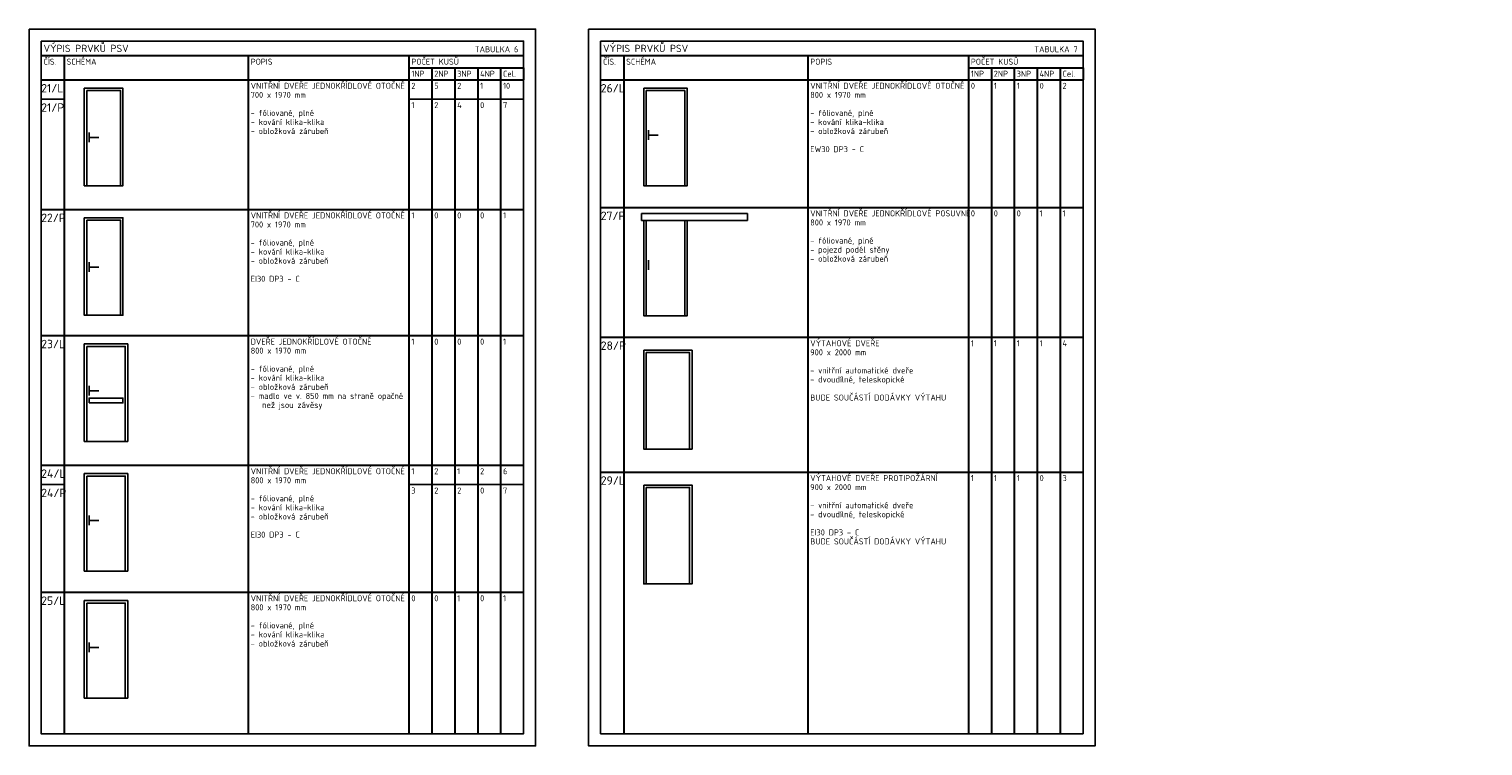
# Model space of a CAD drawing. Header units: millimetres. Extents: x -102634 to 407724, y -68883 to 155589.
# Tile 5 of 80: x -27156 to 2984, y 49773 to 64623. Entities that reach past the tile are written whole.
import ezdxf
from ezdxf.lldxf.tags import DXFTag

# ---------------------------------------------------------------- set-up
doc = ezdxf.new("R2010")
doc.units = ezdxf.units.MM
doc.header["$LTSCALE"] = 20
doc.layers.add('CKTABULKY', color=7, linetype='Continuous', lineweight=25)
doc.layers.add('pohledy', color=7, linetype='Continuous', lineweight=25)
doc.styles.add('TABULKY', font='isocpeur.ttf')
tags = doc.linetypes.add('DASH', pattern=[0.75, 0.5, -0.25]).pattern_tags.tags
tags[6:7] = [DXFTag(74, 4), DXFTag(75, 0), DXFTag(340, '0'), DXFTag(46, 0.0), DXFTag(50, 0.0), DXFTag(44, 0.0), DXFTag(45, 0.0)]
tags[4:5] = [DXFTag(74, 4), DXFTag(75, 0), DXFTag(340, '0'), DXFTag(46, 0.0), DXFTag(50, 0.0), DXFTag(44, 0.0), DXFTag(45, 0.0)]

msp = doc.modelspace()

# ---------------------------------------------------------------- linework, layer by layer
at = {"layer": 'CKTABULKY', "color": 0, "lineweight": 0}
for p, q in [((-27156, 64623), (-26656, 64623)), ((-27156, 64623), (-27156, 64123)), ((-16656, 64623), (-17156, 64623)), ((-16656, 64623), (-16656, 64123)), ((-15557, 64623), (-15057, 64623)), ((-15557, 64623), (-15557, 64123)), ((-5057, 64623), (-5557, 64623)), ((-5057, 64623), (-5057, 64123))]:
    msp.add_line(p, q, dxfattribs=at)
at = {"layer": 'CKTABULKY', "lineweight": 30}
for p, q in [((-26906, 64073), (-26564, 64073)), ((-26564, 64073), (-20406, 64073)), ((-26429, 64073), (-26429, 50023)), ((-22612, 64073), (-22612, 50023)), ((-20406, 64073), (-16906, 64073)), ((-19281, 64073), (-19281, 50023)), ((-15307, 64073), (-14964, 64073)), ((-14964, 64073), (-8807, 64073)), ((-14829, 64073), (-14829, 50023)), ((-11012, 64073), (-11012, 50023)), ((-8807, 64073), (-5307, 64073)), ((-7682, 64073), (-7682, 50023)), ((-19281, 63823), (-18806, 63823)), ((-18806, 63823), (-18806, 50023)), ((-18806, 63823), (-18331, 63823)), ((-18331, 63823), (-18331, 50023)), ((-18331, 63823), (-17856, 63823)), ((-17856, 63823), (-17856, 50023)), ((-17856, 63823), (-17381, 63823)), ((-17381, 63823), (-17381, 50023)), ((-17381, 63823), (-16906, 63823)), ((-16906, 63823), (-16906, 63573)), ((-7682, 63823), (-7207, 63823)), ((-7207, 63823), (-7207, 50023)), ((-7207, 63823), (-6732, 63823)), ((-6732, 63823), (-6732, 50023)), ((-6732, 63823), (-6257, 63823)), ((-6257, 63823), (-6257, 50023)), ((-6257, 63823), (-5782, 63823)), ((-5782, 63823), (-5782, 50023)), ((-5782, 63823), (-5307, 63823)), ((-5307, 63823), (-5307, 63573)), ((-26906, 63573), (-16906, 63573)), ((-15307, 63573), (-5307, 63573)), ((-26906, 60887), (-16906, 60887)), ((-15307, 60929), (-5307, 60929)), ((-26906, 58274), (-16906, 58274)), ((-15307, 58239), (-5307, 58239)), ((-26906, 55588), (-16906, 55588)), ((-15307, 55446), (-5307, 55446)), ((-26906, 52956), (-16906, 52956))]:
    msp.add_line(p, q, dxfattribs=at)
at = {"layer": 'CKTABULKY'}
for p, q in [((-26906, 63173), (-26429, 63173)), ((-19281, 63173), (-18806, 63173)), ((-18806, 63173), (-18331, 63173)), ((-18331, 63173), (-17856, 63173)), ((-17856, 63173), (-17381, 63173)), ((-17381, 63173), (-16906, 63173)), ((-25911, 62478), (-25911, 62278)), ((-14312, 62528), (-14312, 62328)), ((-14312, 62428), (-14112, 62428)), ((-25911, 62378), (-25711, 62378)), ((-14462, 60655), (-14462, 60805)), ((-14462, 60805), (-12262, 60805)), ((-14362, 60655), (-14462, 60655)), ((-12262, 60655), (-14412, 60655)), ((-12262, 60805), (-12262, 60655)), ((-25911, 59793), (-25911, 59593)), ((-25911, 59693), (-25711, 59693)), ((-14312, 59835), (-14312, 59635)), ((-25911, 57230), (-25911, 57030)), ((-25911, 57130), (-25711, 57130)), ((-26906, 55188), (-26429, 55188)), ((-19281, 55188), (-18806, 55188)), ((-18806, 55188), (-18331, 55188)), ((-18331, 55188), (-17856, 55188)), ((-17856, 55188), (-16906, 55188)), ((-25911, 54544), (-25911, 54344)), ((-25911, 54444), (-25711, 54444)), ((-25911, 51912), (-25911, 51712)), ((-25911, 51812), (-25711, 51812))]:
    msp.add_line(p, q, dxfattribs=at)
for points in [[(-26011, 63398), (-25211, 63398), (-25211, 61378), (-26011, 61378), (-26011, 63398)], [(-25961, 63348), (-25261, 63348), (-25261, 61378), (-25961, 61378), (-25961, 63348)], [(-14412, 63398), (-13512, 63398), (-13512, 61378), (-14412, 61378), (-14412, 63398)], [(-14362, 63348), (-13562, 63348), (-13562, 61378), (-14362, 61378), (-14362, 63348)], [(-26011, 60713), (-25211, 60713), (-25211, 58693), (-26011, 58693), (-26011, 60713)], [(-25961, 60663), (-25261, 60663), (-25261, 58693), (-25961, 58693), (-25961, 60663)], [(-13512, 60655), (-13512, 58685), (-14412, 58685), (-14412, 60655)], [(-14362, 60655), (-13562, 60655), (-13562, 58685), (-14362, 58685), (-14362, 60655)], [(-26011, 58100), (-25111, 58100), (-25111, 56080), (-26011, 56080), (-26011, 58100)], [(-25961, 58050), (-25161, 58050), (-25161, 56080), (-25961, 56080), (-25961, 58050)], [(-14412, 57971), (-13412, 57971), (-13412, 55921), (-14412, 55921), (-14412, 57971)], [(-14362, 57921), (-13462, 57921), (-13462, 55921), (-14362, 55921), (-14362, 57921)], [(-26011, 55414), (-25111, 55414), (-25111, 53394), (-26011, 53394), (-26011, 55414)], [(-25961, 55364), (-25161, 55364), (-25161, 53394), (-25961, 53394), (-25961, 55364)], [(-14412, 55177), (-13412, 55177), (-13412, 53127), (-14412, 53127), (-14412, 55177)], [(-14362, 55127), (-13462, 55127), (-13462, 53127), (-14362, 53127), (-14362, 55127)], [(-26011, 52782), (-25111, 52782), (-25111, 50762), (-26011, 50762), (-26011, 52782)], [(-25961, 52732), (-25161, 52732), (-25161, 50762), (-25961, 50762), (-25961, 52732)]]:
    msp.add_lwpolyline(points, dxfattribs=at)
at = {"layer": 'CKTABULKY', "linetype": 'DASH', "ltscale": 25}
msp.add_lwpolyline([(-25911, 56880), (-25211, 56880), (-25211, 56980), (-25911, 56980), (-25911, 56880)], dxfattribs=at)
at = {"layer": 'Defpoints'}
for points in [[(-27156, 64623), (-16656, 64623), (-16656, 49773), (-27156, 49773)], [(-15557, 64623), (-5057, 64623), (-5057, 49773), (-15557, 49773)]]:
    msp.add_lwpolyline(points, close=True, dxfattribs=at)
at = {"layer": 'pohledy'}
for points in [[(-26906, 64373), (-16906, 64373), (-16906, 50023), (-26906, 50023)], [(-15307, 64373), (-5307, 64373), (-5307, 50023), (-15307, 50023)]]:
    msp.add_lwpolyline(points, close=True, dxfattribs=at)

# ---------------------------------------------------------------- texts
at = {"layer": 'CKTABULKY', "color": 6, "style": 'TABULKY'}
for p in [(-26856, 64148), (-15257, 64148)]:
    msp.add_text('VÝPIS PRVKŮ PSV', height=150, dxfattribs=at).set_placement(p)
at = {"layer": 'CKTABULKY', "style": 'TABULKY'}
for s, height, p in [('TABULKA 6', 125, (-17915, 64142)), ('TABULKA 7', 125, (-6316, 64142)), ('ČÍS.', 125, (-26856, 63885)), ('SCHÉMA', 125, (-26379, 63885)), ('POPIS', 125, (-22562, 63885)), ('POČET KUSŮ', 125, (-19231, 63885)), ('ČÍS.', 125, (-15257, 63885)), ('SCHÉMA', 125, (-14779, 63885)), ('POPIS', 125, (-10962, 63885)), ('POČET KUSŮ', 125, (-7632, 63885)), ('1NP', 125, (-19231, 63635)), ('2NP', 125, (-18756, 63635)), ('3NP', 125, (-18281, 63635)), ('4NP', 125, (-17806, 63635)), ('Cel.', 125, (-17331, 63635)), ('1NP', 125, (-7632, 63635)), ('2NP', 125, (-7157, 63635)), ('3NP', 125, (-6682, 63635)), ('4NP', 125, (-6207, 63635)), ('Cel.', 125, (-5732, 63635)), ('21/L', 175, (-26904, 63310)), ('VNITŘNÍ DVEŘE JEDNOKŘÍDLOVÉ OTOČNÉ^M', 125, (-22562, 63385)), ('700 x 1970 mm^M', 125, (-22562, 63198)), ('2', 125, (-19231, 63385)), ('5', 125, (-18756, 63385)), ('2', 125, (-18281, 63385)), ('1', 125, (-17806, 63385)), ('10', 125, (-17331, 63385)), ('26/L', 175, (-15304, 63310)), ('VNITŘNÍ DVEŘE JEDNOKŘÍDLOVÉ OTOČNÉ^M', 125, (-10962, 63385)), ('800 x 1970 mm^M', 125, (-10962, 63198)), ('0', 125, (-7632, 63385)), ('1', 125, (-7157, 63385)), ('1', 125, (-6682, 63385)), ('0', 125, (-6207, 63385)), ('2', 125, (-5732, 63385)), ('21/P', 175, (-26904, 62910)), ('1', 125, (-19231, 62985)), ('2', 125, (-18756, 62985)), ('4', 125, (-18281, 62985)), ('0', 125, (-17806, 62985)), ('7', 125, (-17331, 62985)), ('- fóliované, plné^M', 125, (-22562, 62823)), ('- kování klika-klika^M', 125, (-22562, 62635)), ('- fóliované, plné^M', 125, (-10962, 62823)), ('- kování klika-klika^M', 125, (-10962, 62635)), ('- obložková zárubeň', 125, (-22562, 62448)), ('- obložková zárubeň^M', 125, (-10962, 62448)), ('EW30 DP3 - C', 125, (-10962, 62073)), ('VNITŘNÍ DVEŘE JEDNOKŘÍDLOVÉ POSUVNÉ^M', 125, (-10962, 60742)), ('22/P', 175, (-26904, 60625)), ('VNITŘNÍ DVEŘE JEDNOKŘÍDLOVÉ OTOČNÉ^M', 125, (-22562, 60700)), ('700 x 1970 mm^M', 125, (-22562, 60512)), ('1', 125, (-19231, 60700)), ('0', 125, (-18756, 60700)), ('0', 125, (-18281, 60700)), ('0', 125, (-17806, 60700)), ('1', 125, (-17331, 60700)), ('27/P', 175, (-15304, 60667)), ('800 x 1970 mm^M', 125, (-10962, 60554)), ('0', 125, (-7632, 60742)), ('0', 125, (-7157, 60742)), ('0', 125, (-6682, 60742)), ('1', 125, (-6207, 60742)), ('1', 125, (-5732, 60742)), ('- fóliované, plné^M', 125, (-22562, 60137)), ('- fóliované, plné^M', 125, (-10962, 60179)), ('- kování klika-klika^M', 125, (-22562, 59950)), ('- pojezd podél stěny^M', 125, (-10962, 59992)), ('- obložková zárubeň^M', 125, (-22562, 59762)), ('- obložková zárubeň ', 125, (-10962, 59804)), ('EI30 DP3 - C', 125, (-22562, 59387)), ('23/L', 175, (-26904, 58011)), ('DVEŘE JEDNOKŘÍDLOVÉ OTOČNÉ^M', 125, (-22562, 58086)), ('1', 125, (-19231, 58086)), ('0', 125, (-18756, 58086)), ('0', 125, (-18281, 58086)), ('0', 125, (-17806, 58086)), ('1', 125, (-17331, 58086)), ('VÝTAHOVÉ DVEŘE^M', 125, (-10962, 58052)), ('1', 125, (-7632, 58052)), ('1', 125, (-7157, 58052)), ('1', 125, (-6682, 58052)), ('1', 125, (-6207, 58052)), ('4', 125, (-5732, 58052)), ('800 x 1970 mm^M', 125, (-22562, 57899)), ('28/P', 175, (-15304, 57977)), ('900 x 2000 mm^M', 125, (-10962, 57864)), ('- fóliované, plné^M', 125, (-22562, 57524)), ('- vnitřní automatické dveře^M', 125, (-10962, 57489)), ('- kování klika-klika^M', 125, (-22562, 57336)), ('- obložková zárubeň^M', 125, (-22562, 57149)), ('- dvoudílné, teleskopické^M', 125, (-10962, 57302)), ('- madlo ve v. 850 mm na straně opačné', 125, (-22562, 56961)), ('BUDE SOUČÁSTÍ DODÁVKY VÝTAHU', 125, (-10962, 56927)), ('   než jsou závěsy', 125, (-22562, 56774)), ('24/L', 175, (-26904, 55326)), ('VNITŘNÍ DVEŘE JEDNOKŘÍDLOVÉ OTOČNÉ^M', 125, (-22562, 55401)), ('1', 125, (-19231, 55401)), ('2', 125, (-18756, 55401)), ('1', 125, (-18281, 55401)), ('2', 125, (-17806, 55401)), ('6', 125, (-17331, 55401)), ('800 x 1970 mm^M', 125, (-22562, 55213)), ('29/L', 175, (-15304, 55183)), ('VÝTAHOVÉ DVEŘE PROTIPOŽÁRNÍ^M', 125, (-10962, 55258)), ('900 x 2000 mm^M', 125, (-10962, 55071)), ('1', 125, (-7632, 55258)), ('1', 125, (-7157, 55258)), ('1', 125, (-6682, 55258)), ('0', 125, (-6207, 55258)), ('3', 125, (-5732, 55258)), ('24/P', 175, (-26904, 54926)), ('- fóliované, plné^M', 125, (-22562, 54838)), ('3', 125, (-19231, 55001)), ('2', 125, (-18756, 55001)), ('2', 125, (-18281, 55001)), ('0', 125, (-17806, 55001)), ('7', 125, (-17331, 55001)), ('- kování klika-klika^M', 125, (-22562, 54651)), ('- obložková zárubeň^M', 125, (-22562, 54463)), ('- vnitřní automatické dveře^M', 125, (-10962, 54696)), ('- dvoudílné, teleskopické^M', 125, (-10962, 54508)), ('EI30 DP3 - C^M', 125, (-10962, 54133)), ('EI30 DP3 - C', 125, (-22562, 54088)), ('BUDE SOUČÁSTÍ DODÁVKY VÝTAHU', 125, (-10962, 53946)), ('25/L', 175, (-26904, 52694)), ('VNITŘNÍ DVEŘE JEDNOKŘÍDLOVÉ OTOČNÉ^M', 125, (-22562, 52769)), ('0', 125, (-19231, 52769)), ('0', 125, (-18756, 52769)), ('1', 125, (-18281, 52769)), ('0', 125, (-17806, 52769)), ('1', 125, (-17331, 52769)), ('^M', 125, (2984, 52803)), ('800 x 1970 mm^M', 125, (-22562, 52581)), ('- fóliované, plné^M', 125, (-22562, 52206)), ('- kování klika-klika^M', 125, (-22562, 52019)), ('- obložková zárubeň', 125, (-22562, 51831))]:
    msp.add_text(s, height=height, dxfattribs=at).set_placement(p)

doc.saveas('drawing.dxf')
